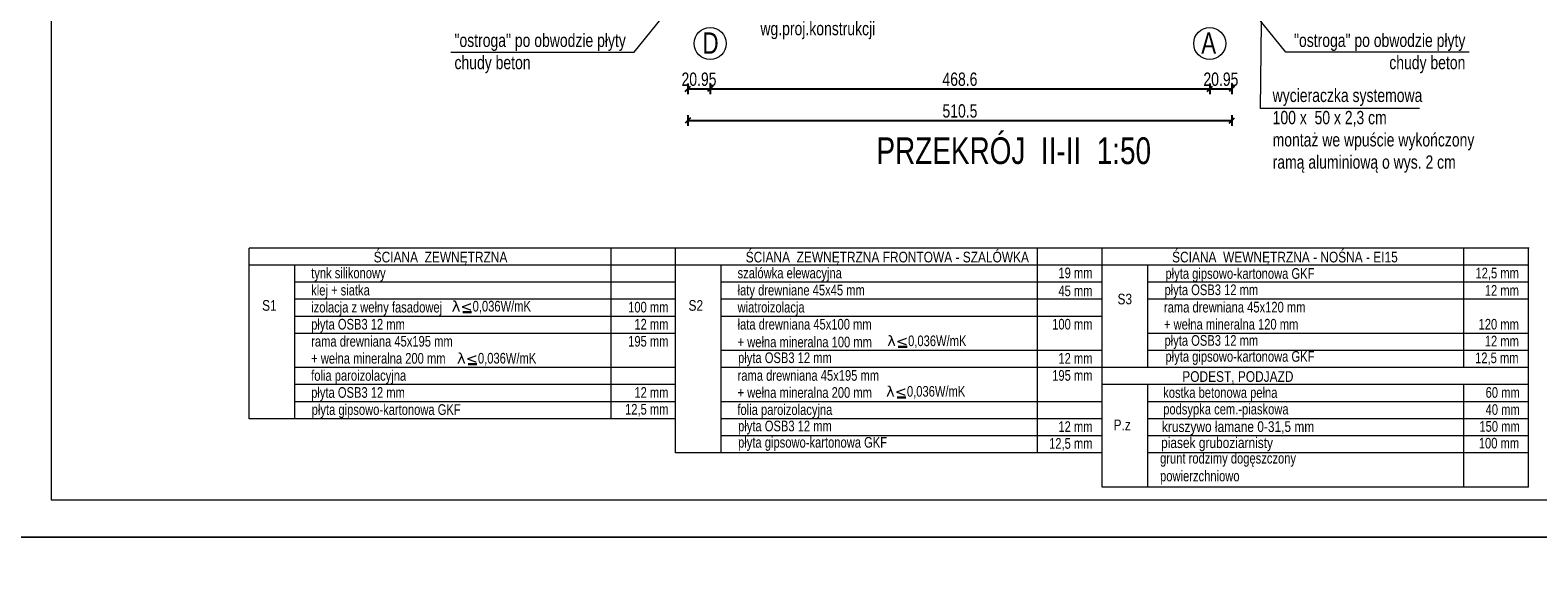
# Model space of a CAD drawing. Header units: inches. Extents: x 53216 to 117387, y -66787 to -22834.
# Tile 247 of 256: x 55421 to 56835, y -26621 to -26120. Entities that reach past the tile are written whole.
import ezdxf
from ezdxf.enums import TextEntityAlignment as Align

# ---------------------------------------------------------------- set-up
doc = ezdxf.new("R2010")
doc.units = ezdxf.units.IN
doc.header["$MEASUREMENT"] = 0
doc.linetypes.add('DASHDOT', pattern=[1, 0.5, -0.25, 0, -0.25])
doc.layers.get('0').update_dxf_attribs({"lineweight": 0})
doc.layers.get('Defpoints').update_dxf_attribs({"lineweight": 0})
for name, color, linetype, lineweight in [('A--tabelka rysunku', 7, 'Continuous', 0), ('A--tabelka-opisy scian', 7, 'Continuous', 0), ('p--opisy konstrukcji', 64, 'Continuous', 0), ('p--osie konstr.-NR', 1, 'DASHDOT', 15), ('p--podpis rysunku', 7, 'Continuous', 0), ('p--wymiary-1-50', 5, 'Continuous', 0)]:
    doc.layers.add(name, color=color, linetype=linetype, lineweight=lineweight)
doc.styles.add('1-50', font='arial.ttf', dxfattribs={"width": 0.75, "height": 12.5})
doc.styles.get("Standard").update_dxf_attribs({"font": 'arial.ttf', "width": 0.75})
doc.styles.add('STYL-1', font='arial.ttf', dxfattribs={"width": 0.75})
doc.dimstyles.new('1-50', dxfattribs={"dimtxt": 12.5, "dimasz": 5, "dimexe": 5, "dimexo": 5, "dimgap": 0.09, "dimtad": 0, "dimdsep": 46, "dimtxsty": '1-50', "dimblk": 'OBLIQUE', "dimcen": 0.09, "dimadec": 0, "dimazin": 0, "dimtfac": 1, "dimtdec": 4, "dimtix": 1, "dimtmove": 2, "dimatfit": 3, "dimldrblk": 'OBLIQUE', "dimfxl": 5, "dimfxlon": 1, "dimtvp": 0.7, "dimtolj": 1, "dimtzin": 0, "dimarcsym": 0})

# ---------------------------------------------------------------- blocks, each defined once
blk = doc.blocks.new('_OBLIQUE')
at = {"color": 0, "linetype": 'ByBlock', "lineweight": -2}
for p, q in [((-0.5, -0.5), (0.5, 0.5)), ((0, 0), (0, 0))]:
    blk.add_line(p, q, dxfattribs=at)
blk = doc.blocks.new('*D2153')
at = {"layer": 'Defpoints', "color": 0}
for p in [(56038, -25959), (56548.5, -25959), (56548.5, -26205.1)]:
    blk.add_point(p, dxfattribs=at)
at = {"layer": 'p--wymiary-1-50', "color": 0, "lineweight": -2}
for p, q in [((56038, -26200.1), (56038, -26210.1)), ((56038, -26205.1), (56548.5, -26205.1)), ((56548.5, -26200.1), (56548.5, -26210.1))]:
    blk.add_line(p, q, dxfattribs=at)
at = {"layer": 'p--wymiary-1-50', "color": 0, "lineweight": -2, "xscale": 5, "yscale": 5, "zscale": 5, "rotation": 180}
blk.add_blockref('_OBLIQUE', (56038, -26205.1), dxfattribs=at)
at = {"layer": 'p--wymiary-1-50', "color": 0, "lineweight": -2, "xscale": 5, "yscale": 5, "zscale": 5}
blk.add_blockref('_OBLIQUE', (56548.5, -26205.1), dxfattribs=at)
at = {"layer": 'p--wymiary-1-50', "color": 0, "linetype": 'Continuous', "ltscale": 8, "insert": (56293.3, -26196.1), "char_height": 12.5, "attachment_point": 5, "style": '1-50'}
blk.add_mtext('\\A1;510.5', dxfattribs=at)
blk = doc.blocks.new('*D2154')
at = {"layer": 'Defpoints', "color": 0}
for p in [(56038, -25955.9), (56059, -25955.9), (56059, -26175.4)]:
    blk.add_point(p, dxfattribs=at)
at = {"layer": 'p--wymiary-1-50', "color": 0, "lineweight": -2}
for p, q in [((56038, -26170.4), (56038, -26180.4)), ((56038, -26175.4), (56059, -26175.4)), ((56059, -26170.4), (56059, -26180.4))]:
    blk.add_line(p, q, dxfattribs=at)
at = {"layer": 'p--wymiary-1-50', "color": 0, "lineweight": -2, "xscale": 5, "yscale": 5, "zscale": 5}
blk.add_blockref('_OBLIQUE', (56038, -26175.4), dxfattribs=at)
at = {"layer": 'p--wymiary-1-50', "color": 0, "lineweight": -2, "xscale": 5, "yscale": 5, "zscale": 5, "rotation": 180}
blk.add_blockref('_OBLIQUE', (56059, -26175.4), dxfattribs=at)
at = {"layer": 'p--wymiary-1-50', "color": 0, "linetype": 'Continuous', "ltscale": 8, "insert": (56048.5, -26166.4), "char_height": 12.5, "attachment_point": 5, "style": '1-50'}
blk.add_mtext('\\A1;20.95', dxfattribs=at)
blk = doc.blocks.new('*D2155')
at = {"layer": 'Defpoints', "color": 0}
for p in [(56527.6, -25965.4), (56548.5, -25965.4), (56548.5, -26175.4)]:
    blk.add_point(p, dxfattribs=at)
at = {"layer": 'p--wymiary-1-50', "color": 0, "lineweight": -2}
for p, q in [((56527.6, -26170.4), (56527.6, -26180.4)), ((56527.6, -26175.4), (56548.5, -26175.4)), ((56548.5, -26170.4), (56548.5, -26180.4))]:
    blk.add_line(p, q, dxfattribs=at)
at = {"layer": 'p--wymiary-1-50', "color": 0, "lineweight": -2, "xscale": 5, "yscale": 5, "zscale": 5}
blk.add_blockref('_OBLIQUE', (56527.6, -26175.4), dxfattribs=at)
at = {"layer": 'p--wymiary-1-50', "color": 0, "lineweight": -2, "xscale": 5, "yscale": 5, "zscale": 5, "rotation": 180}
blk.add_blockref('_OBLIQUE', (56548.5, -26175.4), dxfattribs=at)
at = {"layer": 'p--wymiary-1-50', "color": 0, "linetype": 'Continuous', "ltscale": 8, "insert": (56538.1, -26166.4), "char_height": 12.5, "attachment_point": 5, "style": '1-50'}
blk.add_mtext('\\A1;20.95', dxfattribs=at)
blk = doc.blocks.new('*D2156')
at = {"layer": 'Defpoints', "color": 0}
for p in [(56059, -26170.4), (56527.6, -26170.4), (56527.6, -26175.4)]:
    blk.add_point(p, dxfattribs=at)
at = {"layer": 'p--wymiary-1-50', "color": 0, "lineweight": -2}
for p, q in [((56059, -26175.4), (56059, -26180.4)), ((56059, -26175.4), (56527.6, -26175.4)), ((56527.6, -26175.4), (56527.6, -26180.4))]:
    blk.add_line(p, q, dxfattribs=at)
at = {"layer": 'p--wymiary-1-50', "color": 0, "lineweight": -2, "xscale": 5, "yscale": 5, "zscale": 5, "rotation": 180}
blk.add_blockref('_OBLIQUE', (56059, -26175.4), dxfattribs=at)
at = {"layer": 'p--wymiary-1-50', "color": 0, "lineweight": -2, "xscale": 5, "yscale": 5, "zscale": 5}
blk.add_blockref('_OBLIQUE', (56527.6, -26175.4), dxfattribs=at)
at = {"layer": 'p--wymiary-1-50', "color": 0, "linetype": 'Continuous', "ltscale": 8, "insert": (56293.3, -26166.4), "char_height": 12.5, "attachment_point": 5, "style": '1-50'}
blk.add_mtext('\\A1;468.6', dxfattribs=at)

msp = doc.modelspace()

# ---------------------------------------------------------------- linework, layer by layer
at = {"linetype": 'Continuous', "lineweight": 30, "ltscale": 12}
for p, q in [((55835.188, -26384.783), (55826.846, -26384.783)), ((56243.701, -26417.257), (56235.359, -26417.257)), ((55840.171, -26433.542), (55831.829, -26433.542)), ((56242.633, -26464.592), (56234.291, -26464.592))]:
    msp.add_line(p, q, dxfattribs=at)
at = {"layer": 'A--tabelka rysunku', "linetype": 'Continuous'}
for points in [[(55315.894, -26595.629), (57415.894, -26595.629), (57415.894, -25110.629), (55315.894, -25110.629)], [(53215.894, -29565.629), (57415.894, -29565.629), (57415.894, -26595.629), (53215.894, -26595.629)]]:
    msp.add_lwpolyline(points, close=True, dxfattribs=at)
at = {"layer": 'A--tabelka rysunku', "color": 1, "linetype": 'Continuous'}
for points in [[(55315.894, -26595.629), (57415.894, -26595.629), (57415.894, -25110.629), (55315.894, -25110.629)], [(53215.894, -29565.629), (57415.894, -29565.629), (57415.894, -26595.629), (53215.894, -26595.629)]]:
    msp.add_lwpolyline(points, close=True, dxfattribs=at)
at = {"layer": 'A--tabelka rysunku', "lineweight": 5}
msp.add_lwpolyline([(55440.894, -26560.629), (57380.894, -26560.629), (57380.894, -25145.629), (55440.894, -25145.629)], close=True, dxfattribs=at)
msp.add_lwpolyline([(55440.894, -26560.629), (57380.894, -26560.629), (57380.894, -25145.629), (55440.894, -25145.629)], close=True, dxfattribs=at)
msp.add_lwpolyline([(55440.894, -26560.629), (57380.894, -26560.629), (57380.894, -25145.629), (55440.894, -25145.629)], close=True, dxfattribs=at)
msp.add_lwpolyline([(55440.894, -26560.629), (57380.894, -26560.629), (57380.894, -25145.629), (55440.894, -25145.629)], close=True, dxfattribs=at)
at = {"layer": 'A--tabelka-opisy scian', "lineweight": 5}
for p, q in [((56026.59, -26324.621), (55626.59, -26324.621)), ((56026.59, -26324.621), (55626.59, -26324.621)), ((55626.59, -26484.621), (55626.59, -26324.621)), ((55966.007, -26484.621), (55966.007, -26324.621)), ((56426.59, -26324.621), (56026.59, -26324.621)), ((56026.59, -26516.621), (56026.59, -26324.621)), ((56827.28, -26324.621), (56069.46, -26324.621)), ((56366.007, -26516.621), (56366.007, -26324.882)), ((56426.59, -26516.621), (56426.59, -26324.621)), ((56766.007, -26436.621), (56766.007, -26324.621)), ((56826.59, -26548.621), (56826.59, -26324.621)), ((56026.59, -26340.621), (55626.59, -26340.621)), ((55669.46, -26484.621), (55669.46, -26340.621)), ((56426.59, -26340.621), (56026.59, -26340.621)), ((56069.46, -26516.621), (56069.46, -26340.621)), ((56628.093, -26340.621), (56426.59, -26340.621)), ((56826.59, -26340.621), (56469.46, -26340.621)), ((56469.46, -26436.621), (56469.46, -26340.621)), ((56826.59, -26340.621), (56469.46, -26340.621)), ((56026.59, -26356.621), (55669.46, -26356.621)), ((56426.59, -26356.621), (56069.46, -26356.621)), ((56826.59, -26356.621), (56469.46, -26356.621)), ((56026.59, -26372.621), (55669.46, -26372.621)), ((56426.59, -26372.621), (56069.46, -26372.621)), ((56426.59, -26548.621), (56426.59, -26374.91)), ((56826.59, -26372.621), (56469.46, -26372.621)), ((56026.59, -26388.621), (55669.46, -26388.621)), ((56426.59, -26388.621), (56069.46, -26388.621)), ((56026.59, -26404.621), (55669.46, -26404.621)), ((56826.59, -26404.621), (56469.46, -26404.621)), ((56426.59, -26420.621), (56069.46, -26420.621)), ((56826.59, -26420.621), (56469.46, -26420.621)), ((56026.59, -26436.621), (55669.46, -26436.621)), ((56426.59, -26436.621), (56069.46, -26436.621)), ((56826.59, -26436.621), (56426.59, -26436.621)), ((56826.59, -26436.621), (56469.46, -26436.621)), ((56826.59, -26436.621), (56469.46, -26436.621)), ((56026.59, -26452.621), (55669.46, -26452.621)), ((56826.59, -26452.621), (56426.59, -26452.621)), ((56469.46, -26548.621), (56469.46, -26452.621)), ((56766.007, -26548.621), (56766.007, -26452.621)), ((56026.59, -26468.621), (55669.46, -26468.621)), ((56426.59, -26468.621), (56069.46, -26468.621)), ((56826.59, -26468.621), (56469.46, -26468.621)), ((56026.59, -26484.621), (55626.59, -26484.621)), ((56426.59, -26484.621), (56069.46, -26484.621)), ((56826.59, -26484.621), (56469.46, -26484.621)), ((56426.59, -26500.621), (56069.46, -26500.621)), ((56826.59, -26500.621), (56469.46, -26500.621)), ((56426.59, -26516.621), (56026.59, -26516.621)), ((56426.59, -26516.621), (56026.59, -26516.621)), ((56426.59, -26516.621), (56069.46, -26516.621)), ((56426.59, -26516.621), (56069.46, -26516.621)), ((56826.59, -26516.621), (56469.46, -26516.621)), ((56826.59, -26548.621), (56426.59, -26548.621))]:
    msp.add_line(p, q, dxfattribs=at)
at = {"layer": 'p--opisy konstrukcji'}
for points in [[(56724.504, -26193.694), (56575.351, -26193.694), (56577.732, -25979.418)], [(55815.67, -26141.004), (55987.556, -26141.004), (56067.327, -26042.372)], [(56770.909, -26141.004), (56599.023, -26141.004), (56519.253, -26042.372)]]:
    msp.add_lwpolyline(points, dxfattribs=at)
at = {"layer": 'p--osie konstr.-NR', "linetype": 'Continuous', "ltscale": 35}
for centre in [(56058.99, -26132.892), (56527.59, -26132.892)]:
    msp.add_circle(centre, 15, dxfattribs=at)

# ---------------------------------------------------------------- texts
at = {"layer": 'A--tabelka-opisy scian', "lineweight": 5, "width": 0.8}
for s, p in [(' ŚCIANA  ZEWNĘTRZNA ', (55740.236, -26328.072)), (' ŚCIANA  ZEWNĘTRZNA FRONTOWA - SZALÓWKA', (56089.228, -26328.072)), (' ŚCIANA  WEWNĘTRZNA - NOŚNA - EI15', (56489.228, -26328.072)), ('PODEST, PODJAZD', (56501.878, -26440.072))]:
    msp.add_text(s, height=10, dxfattribs=at).set_placement(p, align=Align.TOP_LEFT)
for s, p in [('S1', (55645.512, -26373.388)), ('S2', (56045.512, -26373.388)), ('S3', (56447.931, -26367.39)), ('P.z', (56445.512, -26485.388))]:
    msp.add_text(s, height=10, dxfattribs=at).set_placement(p, align=Align.TOP_CENTER)
at = {"layer": 'A--tabelka-opisy scian', "lineweight": 5, "style": '1-50', "width": 0.8}
for s, p in [('kruszywo łamane 0-31,5 mm', (56482.826, -26487.035)), ('piasek gruboziarnisty ', (56482.006, -26502.088))]:
    msp.add_text(s, height=10, dxfattribs=at).set_placement(p, align=Align.TOP_LEFT)
at = {"layer": 'A--tabelka-opisy scian', "lineweight": 5, "char_height": 10, "attachment_point": 1, "style": '1-50'}
for s, insert, width in [('\\pxql;tynk silikonowy', (55684.696, -26343.007), 132.87092), ('\\pxql;szalówka elewacyjna  ', (56084.696, -26343.007), 143.39677), ('\\pxqr;19 mm', (56356.557, -26342.889), 61.12961), ('\\pxql;płyta gipsowo-kartonowa GKF', (56486.102, -26343.432), 139.90302), ('\\pxqr;12,5 mm', (56756.557, -26343.007), 61.12961), ('\\pxql;klej + siatka', (55684.696, -26359.007), 132.87092), ('\\pxql;łaty drewniane 45x45 mm', (56084.696, -26359.007), 132.87092), ('\\pxqr;45 mm', (56356.557, -26359.73), 61.12961), ('\\pxql;płyta OSB3 12 mm', (56485.189, -26358.72), 139.90302), ('\\pxqr;12 mm', (56756.557, -26359.308), 61.12961), ('\\pxql;izolacja z wełny fasadowej', (55684.696, -26375.007), 132.87092), ('\\pxql;  {\\fDejaVu Serif|b0|i0|c238|p18;\\W1;λ<}0,036W/mK', (55810.712, -26374.103), 245.24814), ('\\pxqr;100 mm', (55958.772, -26375.007), 61.12961), ('\\pxql;wiatroizolacja', (56084.696, -26375.007), 132.87092), ('\\pxql;rama drewniana 45x120 mm', (56484.696, -26375.007), 142.85293), ('\\pxql;płyta OSB3 12 mm', (55684.696, -26391.007), 132.87092), ('\\pxqr;12 mm', (55958.772, -26391.007), 61.12961), ('\\pxql;łata drewniana 45x100 mm \\P\\pxql;+ wełna mineralna 100 mm', (56084.696, -26391.007), 164.69666), ('\\pxqr;100 mm', (56356.557, -26391.007), 61.12961), ('\\pxql;+ wełna mineralna 120 mm', (56484.696, -26391.007), 142.85293), ('\\pxqr;120 mm', (56756.557, -26391.007), 61.12961), ('\\pxql;rama drewniana 45x195 mm', (55684.696, -26407.007), 142.85293), ('\\pxql;  {\\fDejaVu Serif|b0|i0|c238|p18;\\W1;λ<}0,036W/mK', (56219.224, -26406.577), 245.24814), ('\\pxql;płyta OSB3 12 mm', (56485.189, -26406.229), 139.90302), ('\\pxqr;195 mm', (55958.772, -26407.007), 61.12961), ('\\pxql;płyta OSB3 12 mm', (56085.189, -26422.419), 139.90302), ('\\pxql;płyta gipsowo-kartonowa GKF', (56486.102, -26421.182), 139.90302), ('\\pxqr;12 mm', (56756.557, -26406.817), 61.12961), ('\\pxql;+ wełna mineralna 200 mm', (55684.696, -26423.007), 142.85293), ('\\pxql;  {\\fDejaVu Serif|b0|i0|c238|p18;\\W1;λ<}0,036W/mK', (55815.695, -26422.862), 245.24814), ('\\pxqr;12 mm', (56356.557, -26423.007), 61.12961), ('\\pxqr;12,5 mm', (56756.211, -26422.523), 61.12961), ('\\pxql;folia paroizolacyjna', (55684.696, -26439.007), 142.85293), ('\\pxql;rama drewniana 45x195 mm', (56084.696, -26439.007), 142.85293), ('\\pxqr;195 mm', (56356.557, -26439.007), 61.12961), ('\\pxql;płyta OSB3 12 mm', (55684.696, -26455.007), 132.87092), ('\\pxqr;12 mm', (55958.772, -26455.007), 61.12961), ('\\pxql;+ wełna mineralna 200 mm', (56084.696, -26455.007), 142.85293), ('\\pxql;  {\\fDejaVu Serif|b0|i0|c238|p18;\\W1;λ<}0,036W/mK', (56218.157, -26453.913), 245.24814), ('\\pxql;kostka betonowa pełna', (56483.979, -26455.007), 128.62533), ('\\pxqr;60 mm', (56757.31, -26455.007), 61.12961), ('\\pxql;płyta gipsowo-kartonowa GKF', (55685.189, -26471.02), 168.97359), ('\\pxqr;12,5 mm', (55958.772, -26470.764), 61.12961), ('\\pxql;folia paroizolacyjna', (56084.525, -26471.06), 142.85293), ('\\pxql;podsypka cem.-piaskowa ', (56483.979, -26470.574), 178.11214), ('\\pxqr;40 mm', (56757.31, -26471.007), 61.12961), ('\\pxql;płyta OSB3 12 mm', (56085.189, -26486.419), 139.90302), ('\\pxqr;12 mm', (56356.557, -26487.007), 61.12961), ('\\pxqr;150 mm', (56757.31, -26486.821), 61.12961), ('\\pxql;płyta gipsowo-kartonowa GKF', (56085.189, -26501.747), 139.90302), ('\\pxqr;12,5 mm', (56356.557, -26502.764), 61.12961), ('\\pxqr;100 mm', (56726.2, -26502.506), 91.69442), ('grunt rodzimy dogęszczony powierzchniowo', (56481.055, -26516.621), 142.82791)]:
    msp.add_mtext(s, dxfattribs=dict(at, insert=insert, width=width))
at = {"layer": 'p--opisy konstrukcji', "char_height": 12.5, "style": 'STYL-1'}
for s, insert, width, attachment_point in [('płyta fundamentowa \\Pwg.proj.konstrukcji', (56106.135, -26091.722), 177.1707, 1), ('"ostroga" po obwodzie płyty\\Pchudy beton', (55819.149, -26123.604), 177.1707, 1), ('"ostroga" po obwodzie płyty\\Pchudy beton', (56767.431, -26123.604), 177.1707, 3), ('wycieraczka systemowa\\P100 x  50 x 2,3 cm\\Pmontaż we wpuście wykończony ramą aluminiową o wys. 2 cm', (56586.654, -26175.192), 215.07755, 1)]:
    msp.add_mtext(s, dxfattribs=dict(at, insert=insert, width=width, attachment_point=attachment_point))
at = {"layer": 'p--osie konstr.-NR', "linetype": 'Continuous', "ltscale": 35, "char_height": 20, "width": 63.5564}
for s, insert, attachment_point in [('D', (56066.916, -26122.421), 3), ('A', (56519.664, -26122.421), 1)]:
    msp.add_mtext(s, dxfattribs=dict(at, insert=insert, attachment_point=attachment_point))
at = {"layer": 'p--podpis rysunku', "insert": (56214.996, -26220.819), "char_height": 25, "width": 531.4776, "attachment_point": 1}
msp.add_mtext('PRZEKRÓJ  II-II  1:50', dxfattribs=at)

# ---------------------------------------------------------------- dimensions: what is measured, and where the dimension line sits
at = {"layer": 'p--wymiary-1-50'}
for base, p1, p2, picture, middle in [((56058.99, -26175.372), (56038.04, -25955.926), (56058.99, -25955.926), '*D2154', (56048.515, -26166.438)), ((56548.54, -26205.06), (56038.04, -25959.011), (56548.54, -25959.011), '*D2153', (56293.29, -26196.126)), ((56548.54, -26175.372), (56527.59, -25965.441), (56548.54, -25965.441), '*D2155', (56538.065, -26166.438)), ((56527.59, -26175.372), (56058.99, -26170.372), (56527.59, -26170.372), '*D2156', (56293.29, -26166.438))]:
    dim = msp.add_linear_dim(base=base, p1=p1, p2=p2, dimstyle='1-50', override={"dimtxt": 12.5}, dxfattribs=at)
    dim.commit()
    dim.dimension.update_dxf_attribs({"geometry": picture, "text_midpoint": middle})

doc.saveas('drawing.dxf')
